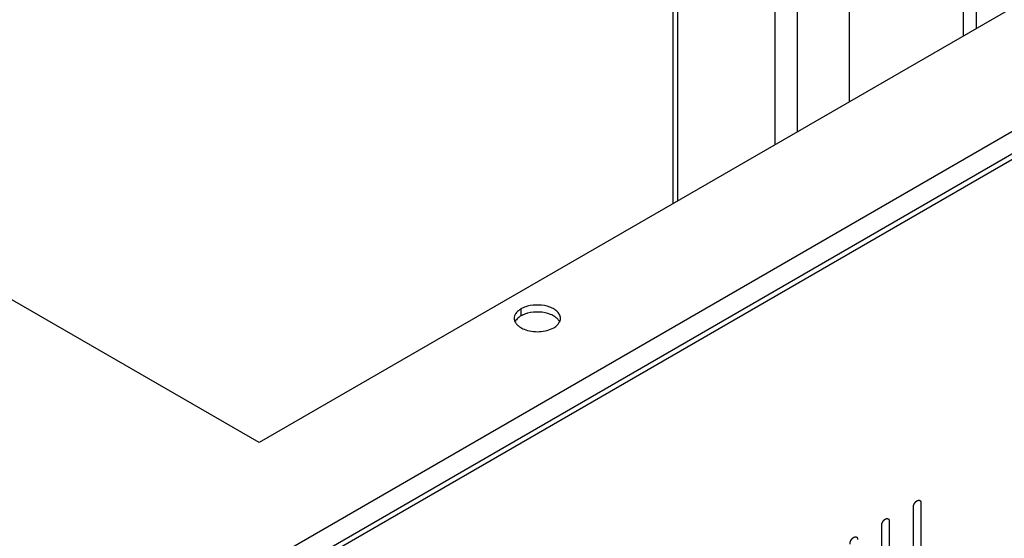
# Model space of a CAD drawing. Header units: inches. Extents: x 5 to 265, y 5 to 171.
# Tile 187 of 212: x 204.39 to 211.27, y 130.76 to 134.39. Entities that reach past the tile are written whole.
import ezdxf

# ---------------------------------------------------------------- set-up
doc = ezdxf.new("R2010")
doc.units = ezdxf.units.IN
doc.header["$LTSCALE"] = 14.96
doc.header["$MEASUREMENT"] = 0
doc.linetypes.add('HIDDEN', pattern=[0.2, 0.1, -0.1])
doc.layers.get('0').update_dxf_attribs({"linetype": 'CONTINUOUS'})
doc.layers.add('03_ALL_AXES', color=7, linetype='CONTINUOUS')
doc.layers.add('08_ALL_COSMETICS', color=7, linetype='CONTINUOUS')

msp = doc.modelspace()

# ---------------------------------------------------------------- linework, layer by layer
at = {"color": 7, "linetype": 'Continuous'}
for p, q in [((208.9526, 139.7763), (208.9526, 133.103)), ((208.9845, 139.7579), (208.9845, 133.1214)), ((209.6683, 133.5162), (209.6683, 139.3631)), ((209.8225, 139.2741), (209.8225, 133.6052)), ((210.1873, 133.8158), (210.1873, 139.0634)), ((210.9849, 134.2763), (210.9849, 138.603)), ((211.0726, 138.5523), (211.0726, 134.327)), ((217.9305, 137.4201), (204.0854, 129.4266)), ((204.1194, 129.2919), (218.079, 137.3515)), ((204.1526, 129.2727), (218.1123, 137.3323))]:
    msp.add_line(p, q, dxfattribs=at)
at = {"layer": '03_ALL_AXES', "color": 7, "linetype": 'Continuous'}
for p, q in [((206.0614, 131.4338), (192.2728, 139.3945)), ((214.8118, 136.4858), (206.0614, 131.4338)), ((207.8918, 132.3672), (207.8918, 132.3182))]:
    msp.add_line(p, q, dxfattribs=at)
for centre, start, end in [((207.8987, 132.3013), 171.40423, 180.02811), ((208.1133, 132.3013), 351.40423, 0.02811)]:
    msp.add_arc(centre, 0.0542, start, end, dxfattribs=at)
for points, knots in [([(207.9377, 132.3858), (207.9335, 132.3847), (207.9177, 132.3799), (207.9023, 132.3733), (207.8918, 132.3672)], [0, 0, 0, 0, 0.263268, 1, 1, 1, 1]), ([(208.1675, 132.3013), (208.1675, 132.3092), (208.1636, 132.326), (208.1476, 132.3481), (208.1233, 132.3668), (208.08, 132.3869), (208.0161, 132.3979), (207.9632, 132.3927), (207.9377, 132.3858)], [0, 0, 0, 0, 0.087232, 0.184044, 0.295672, 0.422614, 0.708159, 1, 1, 1, 1]), ([(207.8553, 132.3348), (207.8539, 132.3328), (207.8492, 132.325), (207.8461, 132.3161), (207.8451, 132.3094)], [0, 0, 0, 0, 0.262095, 1, 1, 1, 1]), ([(207.8918, 132.3672), (207.8879, 132.365), (207.8742, 132.3562), (207.8619, 132.3447), (207.8553, 132.3348)], [0, 0, 0, 0, 0.272372, 1, 1, 1, 1]), ([(207.8918, 132.3182), (207.8885, 132.3164), (207.8767, 132.309), (207.866, 132.2996), (207.8596, 132.2917)], [0, 0, 0, 0, 0.268125, 1, 1, 1, 1]), ([(207.9074, 132.3262), (207.906, 132.3256), (207.9007, 132.3231), (207.8955, 132.3204), (207.8918, 132.3182)], [0, 0, 0, 0, 0.256085, 1, 1, 1, 1]), ([(207.9377, 132.3368), (207.9351, 132.3361), (207.9248, 132.3331), (207.9147, 132.3294), (207.9074, 132.3262)], [0, 0, 0, 0, 0.257361, 1, 1, 1, 1]), ([(208.0986, 132.3287), (208.0738, 132.3387), (208.0194, 132.3491), (207.9644, 132.344), (207.9377, 132.3368)], [0, 0, 0, 0, 0.492405, 1, 1, 1, 1]), ([(208.1383, 132.3058), (208.1355, 132.3081), (208.1232, 132.3172), (208.1095, 132.3243), (208.0986, 132.3287)], [0, 0, 0, 0, 0.233874, 1, 1, 1, 1]), ([(207.8445, 132.3013), (207.8445, 132.2991), (207.8451, 132.2899), (207.848, 132.2809), (207.8511, 132.2748)], [0, 0, 0, 0, 0.244781, 1, 1, 1, 1]), ([(207.8596, 132.2917), (207.8585, 132.2904), (207.8546, 132.2853), (207.8514, 132.2796), (207.8494, 132.2752)], [0, 0, 0, 0, 0.259767, 1, 1, 1, 1]), ([(207.8511, 132.2748), (207.8524, 132.2723), (207.8584, 132.2622), (207.8667, 132.2535), (207.8737, 132.2478)], [0, 0, 0, 0, 0.234163, 1, 1, 1, 1]), ([(207.8737, 132.2478), (207.8764, 132.2455), (207.8887, 132.2364), (207.9025, 132.2293), (207.9133, 132.2249)], [0, 0, 0, 0, 0.233874, 1, 1, 1, 1]), ([(208.1202, 132.2354), (208.1251, 132.2382), (208.142, 132.2493), (208.1566, 132.265), (208.1625, 132.2784)], [0, 0, 0, 0, 0.279986, 1, 1, 1, 1]), ([(208.1608, 132.2788), (208.1595, 132.2813), (208.1535, 132.2914), (208.1452, 132.3001), (208.1383, 132.3058)], [0, 0, 0, 0, 0.234163, 1, 1, 1, 1]), ([(207.9133, 132.2249), (207.9296, 132.2183), (207.965, 132.2092), (208.0198, 132.2066), (208.073, 132.2145), (208.1059, 132.2271), (208.1202, 132.2354)], [0, 0, 0, 0, 0.247189, 0.509886, 0.767303, 1, 1, 1, 1])]:
    msp.add_open_spline(points, degree=3, knots=knots, dxfattribs=at)
msp.add_open_spline([(208.1625, 132.2784), (208.1646, 132.2831), (208.1661, 132.2881), (208.1669, 132.2932)], degree=3, dxfattribs=at)
at = {"layer": '08_ALL_COSMETICS', "color": 7, "linetype": 'HIDDEN'}
for p, q in [((210.6866, 131.0116), (210.6866, 130.0522)), ((210.6336, 130.0216), (210.6336, 130.981)), ((210.4653, 130.8838), (210.4653, 129.9244)), ((210.4123, 129.8938), (210.4123, 130.8532))]:
    msp.add_line(p, q, dxfattribs=at)
for points in [[(210.6336, 130.981), (210.6336, 130.9815), (210.6337, 130.9826), (210.6338, 130.9841), (210.6339, 130.9854), (210.634, 130.9863), (210.6341, 130.9869), (210.6341, 130.9872), (210.6342, 130.9877), (210.6343, 130.9882), (210.6345, 130.9892), (210.6348, 130.9905), (210.6351, 130.9919), (210.6354, 130.9929), (210.6355, 130.9934), (210.6356, 130.9938), (210.6357, 130.9942), (210.6359, 130.9948), (210.6363, 130.9958), (210.6368, 130.9972), (210.6373, 130.9986), (210.6376, 130.9995), (210.6379, 131.0001), (210.638, 131.0005), (210.6382, 131.0009), (210.6385, 131.0015), (210.639, 131.0024), (210.6397, 131.0038), (210.6404, 131.0052), (210.6409, 131.0062), (210.6411, 131.0067), (210.6413, 131.0071), (210.6416, 131.0075), (210.6419, 131.008), (210.6425, 131.0089), (210.6433, 131.0102), (210.6442, 131.0115), (210.6448, 131.0123), (210.6451, 131.0129), (210.6453, 131.0132), (210.6456, 131.0136), (210.646, 131.014), (210.6467, 131.0148), (210.6476, 131.016), (210.6486, 131.0171), (210.6492, 131.0179), (210.6496, 131.0183), (210.6499, 131.0187), (210.6502, 131.019), (210.6506, 131.0194), (210.6513, 131.02), (210.6524, 131.021), (210.6534, 131.022), (210.6541, 131.0226), (210.6545, 131.023), (210.6548, 131.0233), (210.6552, 131.0235), (210.6556, 131.0238), (210.6564, 131.0244), (210.6575, 131.0251), (210.6586, 131.0259), (210.6593, 131.0264), (210.6598, 131.0267), (210.6601, 131.027), (210.6604, 131.0271), (210.6608, 131.0273), (210.6616, 131.0276), (210.6627, 131.0281), (210.6637, 131.0286), (210.6645, 131.029), (210.6649, 131.0292), (210.6652, 131.0293), (210.6656, 131.0294), (210.666, 131.0295), (210.6667, 131.0296), (210.6677, 131.0299), (210.6688, 131.0301), (210.6695, 131.0303), (210.6699, 131.0304), (210.6702, 131.0305), (210.6705, 131.0304), (210.6709, 131.0304), (210.6715, 131.0304), (210.6725, 131.0304), (210.6734, 131.0303), (210.6741, 131.0303), (210.6745, 131.0303), (210.6748, 131.0303), (210.675, 131.0302), (210.6754, 131.0301), (210.676, 131.0298), (210.6768, 131.0295), (210.6777, 131.0292), (210.6783, 131.029), (210.6786, 131.0289), (210.6789, 131.0288), (210.679, 131.0286), (210.6793, 131.0284), (210.6798, 131.028), (210.6805, 131.0274), (210.6812, 131.0269), (210.6817, 131.0265), (210.6819, 131.0262), (210.6821, 131.0261), (210.6823, 131.0258), (210.6825, 131.0255), (210.6828, 131.0249), (210.6834, 131.0241), (210.6839, 131.0233), (210.6842, 131.0228), (210.6844, 131.0224), (210.6846, 131.0222), (210.6847, 131.0219), (210.6848, 131.0215), (210.685, 131.0208), (210.6853, 131.0198), (210.6856, 131.0188), (210.6859, 131.0181), (210.686, 131.0177), (210.6861, 131.0174), (210.6861, 131.017), (210.6862, 131.0165), (210.6862, 131.0157), (210.6863, 131.0145), (210.6865, 131.0131), (210.6866, 131.0121), (210.6866, 131.0116)], [(210.4123, 130.8532), (210.4123, 130.8537), (210.4124, 130.8548), (210.4125, 130.8563), (210.4126, 130.8576), (210.4127, 130.8585), (210.4127, 130.8591), (210.4127, 130.8595), (210.4129, 130.8599), (210.413, 130.8604), (210.4132, 130.8614), (210.4135, 130.8628), (210.4138, 130.8641), (210.414, 130.8651), (210.4142, 130.8656), (210.4142, 130.866), (210.4144, 130.8665), (210.4146, 130.867), (210.415, 130.868), (210.4155, 130.8694), (210.416, 130.8708), (210.4163, 130.8717), (210.4165, 130.8723), (210.4167, 130.8727), (210.4169, 130.8731), (210.4172, 130.8737), (210.4177, 130.8747), (210.4184, 130.876), (210.419, 130.8774), (210.4195, 130.8784), (210.4198, 130.8789), (210.42, 130.8794), (210.4203, 130.8797), (210.4206, 130.8802), (210.4212, 130.8811), (210.422, 130.8824), (210.4229, 130.8837), (210.4234, 130.8846), (210.4238, 130.8851), (210.424, 130.8855), (210.4243, 130.8858), (210.4247, 130.8863), (210.4253, 130.887), (210.4263, 130.8882), (210.4272, 130.8893), (210.4279, 130.8901), (210.4283, 130.8906), (210.4286, 130.8909), (210.4289, 130.8912), (210.4293, 130.8916), (210.43, 130.8923), (210.4311, 130.8932), (210.4321, 130.8942), (210.4328, 130.8948), (210.4332, 130.8952), (210.4335, 130.8955), (210.4339, 130.8957), (210.4343, 130.8961), (210.4351, 130.8966), (210.4361, 130.8973), (210.4372, 130.8981), (210.438, 130.8986), (210.4384, 130.8989), (210.4388, 130.8992), (210.4391, 130.8993), (210.4395, 130.8995), (210.4403, 130.8998), (210.4413, 130.9003), (210.4424, 130.9008), (210.4432, 130.9012), (210.4436, 130.9014), (210.4439, 130.9016), (210.4442, 130.9016), (210.4446, 130.9017), (210.4454, 130.9019), (210.4464, 130.9021), (210.4474, 130.9023), (210.4482, 130.9025), (210.4486, 130.9026), (210.4489, 130.9027), (210.4492, 130.9027), (210.4495, 130.9027), (210.4502, 130.9026), (210.4512, 130.9026), (210.4521, 130.9026), (210.4528, 130.9025), (210.4532, 130.9025), (210.4535, 130.9025), (210.4537, 130.9024), (210.454, 130.9023), (210.4546, 130.9021), (210.4555, 130.9018), (210.4563, 130.9014), (210.4569, 130.9012), (210.4573, 130.9011), (210.4575, 130.901), (210.4577, 130.9008), (210.458, 130.9006), (210.4585, 130.9002), (210.4592, 130.8996), (210.4598, 130.8991), (210.4603, 130.8987), (210.4606, 130.8984), (210.4608, 130.8983), (210.461, 130.898), (210.4612, 130.8977), (210.4615, 130.8972), (210.462, 130.8964), (210.4625, 130.8956), (210.4629, 130.895), (210.4631, 130.8947), (210.4633, 130.8944), (210.4633, 130.8941), (210.4635, 130.8937), (210.4637, 130.893), (210.464, 130.892), (210.4643, 130.891), (210.4645, 130.8903), (210.4647, 130.8899), (210.4648, 130.8896), (210.4648, 130.8892), (210.4648, 130.8888), (210.4649, 130.8879), (210.465, 130.8867), (210.4652, 130.8853), (210.4652, 130.8843), (210.4653, 130.8838)], [(210.1909, 130.7254), (210.191, 130.726), (210.1911, 130.727), (210.1912, 130.7286), (210.1913, 130.7299), (210.1914, 130.7308), (210.1914, 130.7313), (210.1914, 130.7317), (210.1915, 130.7321), (210.1916, 130.7326), (210.1919, 130.7336), (210.1922, 130.735), (210.1925, 130.7363), (210.1927, 130.7373), (210.1928, 130.7379), (210.1929, 130.7383), (210.1931, 130.7387), (210.1933, 130.7392), (210.1936, 130.7402), (210.1941, 130.7416), (210.1947, 130.743), (210.195, 130.744), (210.1952, 130.7445), (210.1953, 130.7449), (210.1956, 130.7454), (210.1958, 130.7459), (210.1963, 130.7469), (210.197, 130.7483), (210.1977, 130.7496), (210.1982, 130.7506), (210.1985, 130.7512), (210.1987, 130.7516), (210.1989, 130.752), (210.1993, 130.7525), (210.1999, 130.7534), (210.2007, 130.7546), (210.2015, 130.7559), (210.2021, 130.7568), (210.2024, 130.7573), (210.2027, 130.7577), (210.203, 130.758), (210.2034, 130.7585), (210.204, 130.7593), (210.205, 130.7604), (210.2059, 130.7615), (210.2066, 130.7623), (210.207, 130.7628), (210.2072, 130.7631), (210.2076, 130.7634), (210.208, 130.7638), (210.2087, 130.7645), (210.2097, 130.7654), (210.2108, 130.7664), (210.2115, 130.7671), (210.2119, 130.7674), (210.2122, 130.7678), (210.2125, 130.768), (210.213, 130.7683), (210.2137, 130.7688), (210.2148, 130.7696), (210.2159, 130.7703), (210.2167, 130.7708), (210.2171, 130.7711), (210.2174, 130.7714), (210.2178, 130.7715), (210.2182, 130.7717), (210.2189, 130.7721), (210.22, 130.7726), (210.2211, 130.7731), (210.2218, 130.7734), (210.2223, 130.7736), (210.2226, 130.7738), (210.2229, 130.7738), (210.2233, 130.7739), (210.224, 130.7741), (210.2251, 130.7743), (210.2261, 130.7746), (210.2268, 130.7747), (210.2272, 130.7748), (210.2276, 130.7749), (210.2278, 130.7749), (210.2282, 130.7749), (210.2289, 130.7748), (210.2298, 130.7748), (210.2308, 130.7748), (210.2315, 130.7748), (210.2318, 130.7747), (210.2321, 130.7747), (210.2324, 130.7746), (210.2327, 130.7745), (210.2333, 130.7743), (210.2342, 130.774), (210.235, 130.7737), (210.2356, 130.7734), (210.2359, 130.7733), (210.2362, 130.7732), (210.2364, 130.773), (210.2367, 130.7728), (210.2372, 130.7724), (210.2378, 130.7719), (210.2385, 130.7713), (210.239, 130.7709), (210.2393, 130.7707), (210.2395, 130.7705), (210.2396, 130.7703), (210.2398, 130.7699), (210.2402, 130.7694), (210.2407, 130.7686), (210.2412, 130.7678), (210.2416, 130.7672), (210.2418, 130.7669), (210.2419, 130.7667), (210.242, 130.7663), (210.2421, 130.7659), (210.2424, 130.7652), (210.2427, 130.7642), (210.243, 130.7632), (210.2432, 130.7625), (210.2433, 130.7621), (210.2435, 130.7618), (210.2435, 130.7614), (210.2435, 130.761), (210.2436, 130.7601), (210.2437, 130.7589), (210.2438, 130.7575), (210.2439, 130.7565), (210.244, 130.7561)]]:
    msp.add_open_spline(points, degree=3, knots=[0, 0, 0, 0, 0.015625, 0.03125, 0.046875, 0.054688, 0.058594, 0.0625, 0.066406, 0.070312, 0.078125, 0.09375, 0.109375, 0.117188, 0.121094, 0.125, 0.128906, 0.132812, 0.140625, 0.15625, 0.171875, 0.179688, 0.183594, 0.1875, 0.191406, 0.195312, 0.203125, 0.21875, 0.234375, 0.242188, 0.246094, 0.25, 0.253906, 0.257812, 0.265625, 0.28125, 0.296875, 0.304688, 0.308594, 0.3125, 0.316406, 0.320312, 0.328125, 0.34375, 0.359375, 0.367188, 0.371094, 0.375, 0.378906, 0.382812, 0.390625, 0.40625, 0.421875, 0.429688, 0.433594, 0.4375, 0.441406, 0.445312, 0.453125, 0.46875, 0.484375, 0.492188, 0.496094, 0.5, 0.503906, 0.507812, 0.515625, 0.53125, 0.546875, 0.554688, 0.558594, 0.5625, 0.566406, 0.570312, 0.578125, 0.59375, 0.609375, 0.617188, 0.621094, 0.625, 0.628906, 0.632812, 0.640625, 0.65625, 0.671875, 0.679688, 0.683594, 0.6875, 0.691406, 0.695312, 0.703125, 0.71875, 0.734375, 0.742188, 0.746094, 0.75, 0.753906, 0.757812, 0.765625, 0.78125, 0.796875, 0.804688, 0.808594, 0.8125, 0.816406, 0.820312, 0.828125, 0.84375, 0.859375, 0.867188, 0.871094, 0.875, 0.878906, 0.882812, 0.890625, 0.90625, 0.921875, 0.929688, 0.933594, 0.9375, 0.941406, 0.945312, 0.953125, 0.96875, 0.984375, 1, 1, 1, 1], dxfattribs=at)

doc.saveas('drawing.dxf')
